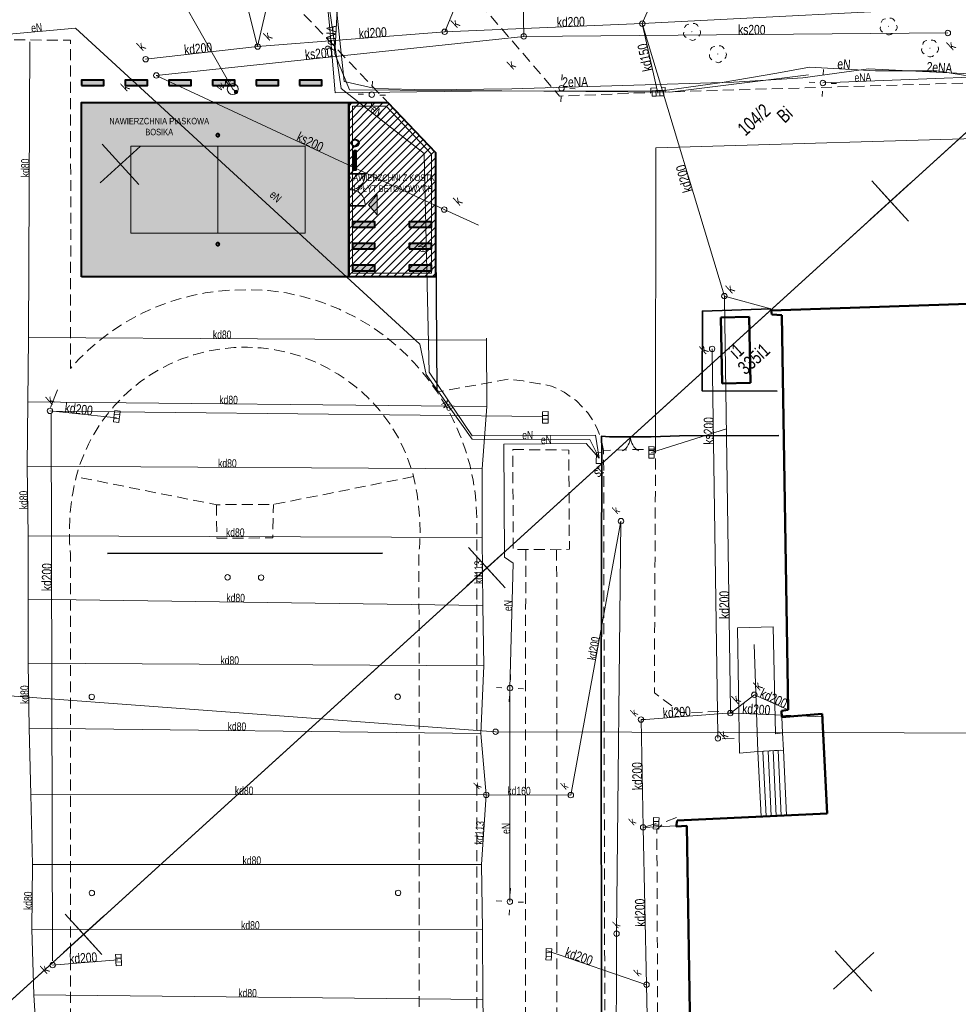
# Model space of a CAD drawing. Extents: x 6546616 to 6547358, y 5574659 to 5575298.
# Tile 6 of 12: x 6547036 to 6547122, y 5574972 to 5575063. Entities that reach past the tile are written whole.
import ezdxf
from ezdxf.enums import TextEntityAlignment as Align

# ---------------------------------------------------------------- set-up
doc = ezdxf.new("R2010")
doc.units = 0
doc.header["$MEASUREMENT"] = 0
doc.linetypes.add('219-500', pattern=[0])
doc.linetypes.add('mz1.0_0.5', pattern=[1.5, 1, -0.5])
doc.layers.get('0').update_dxf_attribs({"color": 2, "linetype": 'CONTINUOUS', "lineweight": 13})
for name, color, linetype, lineweight in [('202-Punkt graniczny stabilizowany trwale', 7, 'CONTINUOUS', 13), ('210-Oznaczenie użytku', 7, 'CONTINUOUS', 13), ('211-Nr działki', 7, 'CONTINUOUS', 13), ('219-Linia granicy', 7, 'CONTINUOUS', 13), ('312-Budynek (powierzchnia)', 7, 'CONTINUOUS', 13), ('312-Numer ewidencyjny budynku', 7, 'CONTINUOUS', 13), ('312-Numer ewidencyjny budynku-Atr124', 7, 'CONTINUOUS', 13), ('352-schody (powierzchnia)', 7, 'CONTINUOUS', 13), ('358-rampa (powierzchnia)', 7, 'CONTINUOUS', 13), ('506-Opis i rzędna włazu okrągłego-SK', 7, 'CONTINUOUS', 13), ('510-Podpora jednosłupowa symb.-SEPOW', 7, 'CONTINUOUS', 13), ('582-Atrybuty opisowe-SKPOD', 7, 'CONTINUOUS', 13), ('585-Atrybuty opisowe-SEPOD', 7, 'CONTINUOUS', 13), ('905-Brama w ogrodzeniu', 7, 'CONTINUOUS', 13), ('chodnik (powierzchnia)', 7, 'CONTINUOUS', 13), ('drzewo liściaste (punkt)', 7, 'CONTINUOUS', 13), ('hydrant (punkt)', 7, 'CONTINUOUS', 13), ('kratka ściekowa (punkt)', 7, 'CONTINUOUS', 13), ('krawężnik (linia)', 7, 'CONTINUOUS', 13), ('latarnia na słupie lub maszcie (punkt)', 7, 'CONTINUOUS', 13), ('ogrodzenie trwałe (linia)', 7, 'CONTINUOUS', 13), ('przewód elektroenergetyczny (linia)', 7, 'CONTINUOUS', 13), ('przewód elektroenergetyczny (linia)-Atr1', 7, 'CONTINUOUS', 13), ('przewód kanalizacyjny (linia)', 7, 'CONTINUOUS', 13), ('przewód kanalizacyjny (linia)-Atr1', 7, 'CONTINUOUS', 13), ('przewód wodociągowy (linia)', 7, 'CONTINUOUS', 13), ('szafa sterownicza - siec elektroenergetyczna (punkt)', 7, 'CONTINUOUS', 13), ('szafa sterownicza - siec elektroenergetyczna (punkt)-Atr17', 7, 'CONTINUOUS', 13), ('Wstawianie ramki sekcyjnej z opisem', 7, 'CONTINUOUS', 13), ('właz okrągły - siec kanalizacyjna (punkt)', 7, 'CONTINUOUS', 13), ('właz okrągły - siec kanalizacyjna (punkt)-Atr17', 7, 'CONTINUOUS', 13), ('zasuwa - siec wodociągowa (punkt)', 7, 'CONTINUOUS', 13), ('zasuwa - siec wodociągowa (punkt)-Atr17', 7, 'CONTINUOUS', 13)]:
    doc.layers.add(name, color=color, linetype=linetype, lineweight=lineweight)
doc.styles.add('ARIAL', font='ARIALUNI.TTF', dxfattribs={"width": 0.75})
doc.linetypes.add('902-500', pattern='A,3.75,0,[1,ksztalty.shx,S=0.5,R=0,X=0,Y=0],3.75', length=7.5)
doc.linetypes.add('FENCELINE2', pattern='A,0.25,-0.1,[132,ltypeshp.shx,S=0.1,R=0,X=-0.1,Y=0],-0.1,1', length=1.45)

# ---------------------------------------------------------------- blocks, each defined once
blk = doc.blocks.new('US22')
at = {"color": 0, "linetype": 'Continuous', "lineweight": 13}
blk.add_circle((0, 0), 0.25, dxfattribs=at)
blk = doc.blocks.new('US05')
at = {"color": 0, "linetype": 'Continuous', "lineweight": 13}
for p, q in [((-0.525, -0.25), (-0.525, 0.25)), ((-0.525, 0.25), (-0.175, 0.25)), ((-0.175, -0.25), (-0.175, 0.25)), ((-0.175, 0.25), (0.175, 0.25)), ((0.175, -0.25), (0.175, 0.25)), ((0.175, 0.25), (0.525, 0.25)), ((0.525, -0.25), (0.525, 0.25)), ((-0.525, -0.25), (-0.175, -0.25)), ((-0.175, -0.25), (0.175, -0.25)), ((0.175, -0.25), (0.525, -0.25))]:
    blk.add_line(p, q, dxfattribs=at)
blk = doc.blocks.new('510')
at = {"color": 0, "linetype": 'Continuous', "lineweight": 0}
blk.add_circle((0, 0), 0.25, dxfattribs=at)
blk = doc.blocks.new('SM011')
at = {"color": 0, "linetype": 'Continuous', "lineweight": 13}
for p, q in [((-0.53, 0.531), (-0.883, 0.884)), ((0.531, 0.531), (0.884, 0.884)), ((-0.53, -0.53), (-0.883, -0.883)), ((0.531, -0.53), (0.884, -0.883))]:
    blk.add_line(p, q, dxfattribs=at)
blk = doc.blocks.new('US02')
at = {"color": 0, "linetype": 'Continuous', "lineweight": 13}
for p, q in [((0, 1), (-0.353, 0.647)), ((0, 0.5), (0, 1)), ((0, 1), (0.354, 0.647))]:
    blk.add_line(p, q, dxfattribs=at)
blk.add_circle((0, 0), 0.5, dxfattribs=at)
blk = doc.blocks.new('US25')
at = {"linetype": 'Continuous', "lineweight": 0}
h = blk.add_hatch(color=0, dxfattribs=at)
edge = h.paths.add_edge_path()
edge.add_arc((0, 0), 0.2, 0, 360)
blk = doc.blocks.new('US19')
at = {"color": 0, "linetype": 'Continuous', "lineweight": 13}
for p, q in [((-0.5, -0.25), (-0.5, 0.25)), ((-0.5, 0.25), (0.5, 0.25)), ((0.5, -0.25), (0.5, 0.25)), ((-0.5, -0.25), (0.5, -0.25))]:
    blk.add_line(p, q, dxfattribs=at)
blk = doc.blocks.new('905')
at = {"color": 0, "linetype": 'Continuous', "lineweight": 0}
for centre, start, end in [((-1.5, 0), 0, 60), ((1.5, 0), 120, 180)]:
    blk.add_arc(centre, 1.5, start, end, dxfattribs=at)
blk = doc.blocks.new('OP021')
at = {"linetype": 'Continuous', "lineweight": 13}
h = blk.add_hatch(color=0, dxfattribs=at)
edge = h.paths.add_edge_path()
edge.add_arc((0, 0), 0.05, 0, 360)
at = {"color": 0, "linetype": 'Continuous', "lineweight": 13}
for centre, start, end in [((-0.38, 0.124), 121.308, 202.548), ((0, 0.4), 49.272, 130.728), ((0.38, 0.124), 337.452, 58.692), ((-0.235, -0.324), 193.221, 274.871), ((0.235, -0.324), 265.129, 346.779)]:
    blk.add_arc(centre, 0.4, start, end, dxfattribs=at)
blk = doc.blocks.new('202')
at = {"color": 0, "linetype": 'Continuous', "lineweight": 0}
blk.add_circle((0, 0), 0.25, dxfattribs=at)
blk = doc.blocks.new('RAMKA500KP')
at = {"color": 0}
for p, q in [((197.5, 250), (202.5, 250)), ((200, 247.5), (200, 250)), ((247.5, 250), (252.5, 250)), ((250, 247.5), (250, 250)), ((297.5, 250), (302.5, 250)), ((300, 247.5), (300, 250)), ((250, 197.5), (250, 202.5)), ((247.5, 200), (252.5, 200)), ((250, 47.5), (250, 52.5)), ((247.5, 50), (252.5, 50)), ((200, 0), (200, 2.5)), ((250, 0), (250, 2.5)), ((300, 0), (300, 2.5)), ((197.5, 0), (202.5, 0)), ((247.5, 0), (252.5, 0)), ((297.5, 0), (302.5, 0))]:
    blk.add_line(p, q, dxfattribs=at)
at = {"color": 0, "flags": 128}
blk.add_lwpolyline([(0, 0), (400, 0), (400, 250), (0, 250)], close=True, dxfattribs=at)

msp = doc.modelspace()

# ---------------------------------------------------------------- hatches: boundary and pattern name
at = {"linetype": 'Continuous', "lineweight": 40, "ltscale": 0.01}
h = msp.add_hatch(color=7, dxfattribs=at)
h.dxf.hatch_style = 1
h.paths.add_polyline_path([(6547043.783, 5575056.999), (6547041.733, 5575056.999), (6547041.733, 5575056.499), (6547043.783, 5575056.499)])
h = msp.add_hatch(color=7, dxfattribs=at)
h.dxf.hatch_style = 1
h.paths.add_polyline_path([(6547047.783, 5575056.999), (6547045.733, 5575056.999), (6547045.733, 5575056.499), (6547047.783, 5575056.499)])
h = msp.add_hatch(color=7, dxfattribs=at)
h.dxf.hatch_style = 1
h.paths.add_polyline_path([(6547051.783, 5575056.999), (6547049.733, 5575056.999), (6547049.733, 5575056.499), (6547051.783, 5575056.499)])
h = msp.add_hatch(color=7, dxfattribs=at)
h.dxf.hatch_style = 1
h.paths.add_polyline_path([(6547055.783, 5575056.999), (6547053.733, 5575056.999), (6547053.733, 5575056.499), (6547055.783, 5575056.499)])
h = msp.add_hatch(color=7, dxfattribs=at)
h.dxf.hatch_style = 1
h.paths.add_polyline_path([(6547059.783, 5575056.999), (6547057.733, 5575056.999), (6547057.733, 5575056.499), (6547059.783, 5575056.499)])
h = msp.add_hatch(color=7, dxfattribs=at)
h.dxf.hatch_style = 1
h.paths.add_polyline_path([(6547063.783, 5575056.999), (6547061.733, 5575056.999), (6547061.733, 5575056.499), (6547063.783, 5575056.499)])
at = {"linetype": 'Continuous'}
h = msp.add_hatch(dxfattribs=at)
h.set_pattern_fill('AR-CONC', scale=0.1)
h.set_pattern_definition([(50, (-1205.7255, 0), (0.7172601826, -0.062752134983), [0.075, -0.825]), (355, (-1205.7255, 0), (-0.13875133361, 0.7521921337), [0.06, -0.66]), (100.45144446, (-1205.66575, -0.0052), (0.578508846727, 0.68943999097), [0.063740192, -0.701142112]), (46.1842, (-1205.7255, 0.2), (1.06724133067, -0.16551928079), [0.1125, -1.2375]), (96.63563549, (-1205.6366, 0.1862), (0.93466194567, 0.97411860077), [0.095610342, -1.05171376]), (351.18416399, (-1205.7255, 0.2), (0.93466194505, 0.97411860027), [0.09, -0.990000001]), (21, (-1205.6255, 0.15), (0.59690705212, -0.402618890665), [0.075, -0.825]), (326, (-1205.6255, 0.15), (0.24331533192, 0.72515004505), [0.06, -0.66]), (71.45144474, (-1205.5758, 0.11645), (0.84022237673, 0.322531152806), [0.06374019, -0.701142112]), (37.5, (-1205.72552, 0), (0.012159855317, 0.332893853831), [0, -0.652, 0, -0.67, 0, -0.6625]), (7.5, (-1205.7255, 0), (0.263069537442, 0.394411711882), [0, -0.382, 0, -0.637, 0, -0.2525]), (327.5, (-1205.94852, 0), (0.533822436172, -0.022554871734), [0, -0.25, 0, -0.78, 0, -1.035]), (317.5, (-1206.0485, 0), (0.583186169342, 0.100104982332), [0, -0.325, 0, -0.518, 0, -0.735])])
h.paths.add_polyline_path([(6547041.733, 5575038.94), (6547041.733, 5575054.94), (6547066.233, 5575054.94), (6547066.233, 5575038.94)])
at = {"linetype": 'Continuous', "ltscale": 0.01}
h = msp.add_hatch(dxfattribs=at)
h.set_pattern_fill('ANSI31', scale=4)
h.set_pattern_definition([(45, (0, 0), (-0.353553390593, 0.353553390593), [])])
h.paths.add_polyline_path([(6547066.233, 5575054.94), (6547069.824, 5575054.94), (6547074.192, 5575050.347), (6547074.192, 5575038.94), (6547066.233, 5575038.94)])
at = {"linetype": 'Continuous'}
h = msp.add_hatch(color=7, dxfattribs=at)
h.dxf.hatch_style = 1
h.paths.add_polyline_path([(6547068.843, 5575046.509), (6547068.843, 5575044.62), (6547068.05, 5575045.564)])
at = {"linetype": 'Continuous', "lineweight": 40, "ltscale": 0.01}
h = msp.add_hatch(color=7, dxfattribs=at)
h.dxf.hatch_style = 1
h.paths.add_polyline_path([(6547068.633, 5575043.505), (6547068.633, 5575044.005), (6547066.583, 5575044.005), (6547066.583, 5575043.505)])
h = msp.add_hatch(color=7, dxfattribs=at)
h.dxf.hatch_style = 1
h.paths.add_polyline_path([(6547073.842, 5575043.505), (6547073.842, 5575044.005), (6547071.792, 5575044.005), (6547071.792, 5575043.505)])
h = msp.add_hatch(color=7, dxfattribs=at)
h.dxf.hatch_style = 1
h.paths.add_polyline_path([(6547068.633, 5575041.505), (6547068.633, 5575042.005), (6547066.583, 5575042.005), (6547066.583, 5575041.505)])
h = msp.add_hatch(color=7, dxfattribs=at)
h.dxf.hatch_style = 1
h.paths.add_polyline_path([(6547073.842, 5575041.505), (6547073.842, 5575042.005), (6547071.792, 5575042.005), (6547071.792, 5575041.505)])
h = msp.add_hatch(color=7, dxfattribs=at)
h.dxf.hatch_style = 1
h.paths.add_polyline_path([(6547068.633, 5575039.505), (6547068.633, 5575040.005), (6547066.583, 5575040.005), (6547066.583, 5575039.505)])
h = msp.add_hatch(color=7, dxfattribs=at)
h.dxf.hatch_style = 1
h.paths.add_polyline_path([(6547073.842, 5575039.505), (6547073.842, 5575040.005), (6547071.792, 5575040.005), (6547071.792, 5575039.505)])

# ---------------------------------------------------------------- linework, layer by layer
at = {"color": 7, "linetype": 'Continuous', "lineweight": 40, "ltscale": 0.01}
for points in [[(6547041.733, 5575056.499), (6547043.783, 5575056.499), (6547043.783, 5575056.999), (6547041.733, 5575056.999), (6547041.733, 5575056.499)], [(6547045.733, 5575056.499), (6547047.783, 5575056.499), (6547047.783, 5575056.999), (6547045.733, 5575056.999), (6547045.733, 5575056.499)], [(6547049.733, 5575056.499), (6547051.783, 5575056.499), (6547051.783, 5575056.999), (6547049.733, 5575056.999), (6547049.733, 5575056.499)], [(6547053.733, 5575056.499), (6547055.783, 5575056.499), (6547055.783, 5575056.999), (6547053.733, 5575056.999), (6547053.733, 5575056.499)], [(6547057.733, 5575056.499), (6547059.783, 5575056.499), (6547059.783, 5575056.999), (6547057.733, 5575056.999), (6547057.733, 5575056.499)], [(6547061.733, 5575056.499), (6547063.783, 5575056.499), (6547063.783, 5575056.999), (6547061.733, 5575056.999), (6547061.733, 5575056.499)], [(6547066.233, 5575054.94), (6547069.824, 5575054.94), (6547074.192, 5575050.347), (6547074.192, 5575038.94), (6547066.233, 5575038.94), (6547066.233, 5575054.94)], [(6547066.583, 5575043.505), (6547068.633, 5575043.505), (6547068.633, 5575044.005), (6547066.583, 5575044.005), (6547066.583, 5575043.505)], [(6547071.792, 5575043.505), (6547073.842, 5575043.505), (6547073.842, 5575044.005), (6547071.792, 5575044.005), (6547071.792, 5575043.505)], [(6547066.583, 5575041.505), (6547068.633, 5575041.505), (6547068.633, 5575042.005), (6547066.583, 5575042.005), (6547066.583, 5575041.505)], [(6547071.792, 5575041.505), (6547073.842, 5575041.505), (6547073.842, 5575042.005), (6547071.792, 5575042.005), (6547071.792, 5575041.505)], [(6547066.583, 5575039.505), (6547068.633, 5575039.505), (6547068.633, 5575040.005), (6547066.583, 5575040.005), (6547066.583, 5575039.505)], [(6547071.792, 5575039.505), (6547073.842, 5575039.505), (6547073.842, 5575040.005), (6547071.792, 5575040.005), (6547071.792, 5575039.505)]]:
    msp.add_lwpolyline(points, dxfattribs=at)
at = {"color": 7, "linetype": 'FENCELINE2', "lineweight": 40}
msp.add_lwpolyline([(6547041.733, 5575038.94), (6547041.733, 5575054.94), (6547066.233, 5575054.94), (6547066.233, 5575038.94), (6547041.733, 5575038.94)], dxfattribs=at)
at = {"color": 7, "linetype": 'Continuous', "ltscale": 0.01}
msp.add_lwpolyline([(6547066.583, 5575054.59), (6547069.674, 5575054.59), (6547073.842, 5575050.207), (6547073.842, 5575039.29), (6547066.583, 5575039.29)], close=True, dxfattribs=at)
at = {"color": 7, "linetype": 'Continuous', "flags": 128}
msp.add_lwpolyline([(6547094.386, 5575023.148), (6547094.396, 5575050.792), (6547127.884, 5575051.756), (6547132.412, 5575051.859), (6547137.41, 5575052.01), (6547137.561, 5575046.566), (6547137.641, 5575043.652), (6547138.125, 5575027.092), (6547137.752, 5575026.537), (6547127.756, 5575026.101)], dxfattribs=at)
at = {"color": 7, "linetype": 'Continuous', "lineweight": 13}
msp.add_lwpolyline([(6547046.233, 5575042.94), (6547046.233, 5575050.94), (6547062.233, 5575050.94), (6547062.233, 5575042.94)], close=True, dxfattribs=at)
at = {"color": 7, "linetype": 'Continuous'}
for points in [[(6547046.233, 5575050.94), (6547046.233, 5575042.94), (6547054.233, 5575042.94), (6547054.233, 5575050.94), (6547046.233, 5575050.94)], [(6547054.233, 5575050.94), (6547054.233, 5575042.94), (6547062.233, 5575042.94), (6547062.233, 5575050.94), (6547054.233, 5575050.94)], [(6547066.233, 5575048.44), (6547067.733, 5575048.44), (6547067.733, 5575048.38), (6547066.233, 5575048.38), (6547066.233, 5575048.44)], [(6547068.843, 5575046.509), (6547068.843, 5575044.62), (6547068.05, 5575045.564), (6547068.843, 5575046.509)], [(6547066.233, 5575045.44), (6547067.733, 5575045.44), (6547067.733, 5575045.5), (6547066.233, 5575045.5), (6547066.233, 5575045.44)]]:
    msp.add_lwpolyline(points, dxfattribs=at)
at = {"color": 7, "linetype": 'Continuous', "lineweight": 40}
msp.add_lwpolyline([(6547066.733, 5575050.54), (6547066.891, 5575050.54), (6547066.891, 5575048.742), (6547066.733, 5575048.742)], close=True, dxfattribs=at)
at = {"color": 7, "linetype": 'Continuous'}
for points in [[(6547066.233, 5575048.44), (6547066.233, 5575046.94, 0.47064), (6547067.733, 5575048.41, -0.821965)], [(6547066.233, 5575045.44), (6547066.233, 5575046.94, -0.47064), (6547067.733, 5575045.47, 0.821965)]]:
    msp.add_lwpolyline(points, format="xyb", dxfattribs=at)
at = {"color": 7, "linetype": 'Continuous', "lineweight": 40}
for centre, radius in [((6547054.233, 5575051.94), 0.145), ((6547066.832, 5575051.222), 0.327), ((6547054.233, 5575041.94), 0.145)]:
    msp.add_circle(centre, radius, dxfattribs=at)
at = {"layer": '219-Linia granicy', "color": 7, "linetype": '219-500', "lineweight": 18, "flags": 128}
for points in [[(6547005.395, 5575002.696), (6547079.705, 5574997.21)], [(6547079.705, 5574997.21), (6547129.712, 5574997.068)]]:
    msp.add_lwpolyline(points, dxfattribs=at)
at = {"layer": '312-Budynek (powierzchnia)', "color": 7, "linetype": 'Continuous', "lineweight": 50, "flags": 128}
for points in [[(6547105.003, 5575035.865), (6547125.799, 5575036.565)], [(6547100.378, 5575035.215), (6547102.971, 5575035.276)], [(6547100.499, 5575029.15), (6547100.378, 5575035.215)], [(6547102.971, 5575035.276), (6547103.093, 5575029.21)], [(6547105.055, 5575035.481), (6547105.003, 5575035.865)], [(6547105.966, 5575035.43), (6547105.055, 5575035.481)], [(6547106.538, 5574999.207), (6547105.966, 5575035.43)], [(6547103.093, 5575029.21), (6547100.499, 5575029.15)], [(6547105.939, 5574999.123), (6547106.538, 5574999.207)], [(6547105.955, 5574998.556), (6547105.939, 5574999.123)], [(6547109.665, 5574998.86), (6547105.955, 5574998.556)], [(6547110.12, 5574989.72), (6547109.665, 5574998.86)], [(6547096.287, 5574988.526), (6547096.37, 5574989.06)], [(6547096.37, 5574989.06), (6547110.12, 5574989.72)], [(6547097.266, 5574988.564), (6547096.287, 5574988.526)], [(6547097.848, 5574952.553), (6547097.266, 5574988.564)]]:
    msp.add_lwpolyline(points, dxfattribs=at)
at = {"layer": '352-schody (powierzchnia)', "color": 7, "linetype": 'Continuous', "lineweight": 18}
for p, q in [((6547109.665, 5574998.86), (6547105.955, 5574998.556)), ((6547105.955, 5574998.556), (6547106.027, 5574997.108)), ((6547110.12, 5574989.72), (6547109.665, 5574998.86)), ((6547106.027, 5574997.108), (6547106.115, 5574995.525)), ((6547103.765, 5574995.39), (6547106.115, 5574995.525)), ((6547104.068, 5574989.436), (6547103.765, 5574995.39)), ((6547104.522, 5574989.456), (6547104.233, 5574995.41)), ((6547104.998, 5574989.483), (6547104.709, 5574995.436)), ((6547105.452, 5574989.504), (6547105.17, 5574995.464)), ((6547105.92, 5574989.524), (6547105.632, 5574995.492)), ((6547106.115, 5574995.525), (6547106.388, 5574989.544)), ((6547106.115, 5574995.525), (6547106.388, 5574989.544)), ((6547106.388, 5574989.544), (6547104.068, 5574989.436)), ((6547106.388, 5574989.544), (6547110.12, 5574989.72))]:
    msp.add_line(p, q, dxfattribs=at)
at = {"layer": '358-rampa (powierzchnia)', "color": 7, "linetype": 'Continuous', "lineweight": 18, "flags": 128}
for points in [[(6547105.809, 5574995.504), (6547103.765, 5574995.39), (6547102.094, 5574995.236), (6547101.914, 5575006.748), (6547105.161, 5575006.848), (6547105.386, 5574997.025), (6547106.027, 5574997.108)], [(6547103.427, 5575005.217), (6547103.765, 5574995.39)]]:
    msp.add_lwpolyline(points, dxfattribs=at)
at = {"layer": 'chodnik (powierzchnia)', "color": 7, "linetype": 'mz1.0_0.5', "lineweight": 18, "flags": 128}
for points in [[(6547074.192, 5575050.347), (6547056.234, 5575069.228), (6547055.341, 5575079.74), (6547059.54, 5575080.057)], [(6547134.057, 5575063.34), (6547134.275, 5575057.065), (6547095.263, 5575055.904), (6547095.254, 5575056.315), (6547093.941, 5575056.243), (6547093.957, 5575055.839), (6547085.568, 5575055.538), (6547072.578, 5575070.664)], [(6547077.974, 5575016.853), (6547077.863, 5575018.833), (6547077.77, 5575019.559), (6547077.649, 5575020.287), (6547077.499, 5575021.002), (6547077.335, 5575021.718), (6547077.135, 5575022.428), (6547076.921, 5575023.125), (6547076.678, 5575023.824), (6547076.413, 5575024.502), (6547076.127, 5575025.174), (6547075.819, 5575025.84), (6547075.482, 5575026.493), (6547075.123, 5575027.14), (6547074.743, 5575027.767), (6547074.347, 5575028.381), (6547073.351, 5575029.759), (6547072.252, 5575031.057), (6547071.056, 5575032.254), (6547069.757, 5575033.357), (6547068.374, 5575034.343), (6547066.922, 5575035.212), (6547065.4, 5575035.965), (6547063.823, 5575036.599), (6547062.198, 5575037.094), (6547060.537, 5575037.464), (6547058.849, 5575037.686), (6547057.161, 5575037.774), (6547055.46, 5575037.727), (6547054.259, 5575037.636), (6547053.062, 5575037.467), (6547051.883, 5575037.233), (6547050.722, 5575036.934), (6547049.571, 5575036.564), (6547048.447, 5575036.137), (6547047.347, 5575035.637), (6547046.279, 5575035.072), (6547045.245, 5575034.456), (6547044.25, 5575033.781), (6547043.294, 5575033.048), (6547042.379, 5575032.257), (6547041.518, 5575031.42), (6547040.704, 5575030.531), (6547040.734, 5575043.032), (6547040.718, 5575060.652), (6547035.425, 5575060.692), (6547034.829, 5575060.664)], [(6547089.623, 5575023.022), (6547089.419, 5575023.945), (6547089.071, 5575024.952), (6547088.551, 5575025.926), (6547088.166, 5575026.468), (6547087.108, 5575027.587), (6547085.992, 5575028.37), (6547084.843, 5575028.92), (6547083.742, 5575029.136), (6547082.239, 5575029.391), (6547080.88, 5575029.548), (6547074.347, 5575028.381)], [(6547088.455, 5574951.975), (6547089.779, 5574951.989), (6547089.686, 5574989.188), (6547089.623, 5575023.022), (6547094.386, 5575023.148), (6547094.274, 5575000.777), (6547096.722, 5574998.961), (6547100.684, 5574999.076)], [(6547072.186, 5575020.619), (6547064.588, 5575019.105), (6547059.321, 5575018.061), (6547054.096, 5575018.042), (6547048.864, 5575019.07), (6547041.235, 5575020.609)], [(6547054.096, 5575018.042), (6547054.141, 5575014.974), (6547059.274, 5575014.991), (6547059.321, 5575018.061)], [(6547077.983, 5574968.849), (6547077.99, 5574991.381), (6547077.974, 5575016.853)], [(6547082.471, 5575013.927), (6547082.464, 5574996.42), (6547082.466, 5574968.882)], [(6547085.309, 5575013.912), (6547085.343, 5574996.226), (6547085.336, 5574968.951)], [(6547096.291, 5574989.34), (6547095.273, 5574988.928), (6547094.504, 5574988.243), (6547094.655, 5574952.245), (6547097.216, 5574952.208)]]:
    msp.add_lwpolyline(points, dxfattribs=at)
for points in [[(6547040.721, 5574969.332), (6547040.698, 5574989.919), (6547040.705, 5575013.506), (6547040.659, 5575014.018), (6547040.633, 5575014.522), (6547040.615, 5575015.032), (6547040.604, 5575015.55), (6547040.615, 5575016.059), (6547040.639, 5575016.567), (6547040.671, 5575017.083), (6547040.709, 5575017.59), (6547040.769, 5575018.104), (6547040.842, 5575018.603), (6547040.923, 5575019.109), (6547041.011, 5575019.608), (6547041.12, 5575020.112), (6547041.235, 5575020.609), (6547041.546, 5575021.635), (6547041.926, 5575022.629), (6547042.362, 5575023.607), (6547042.874, 5575024.545), (6547043.441, 5575025.452), (6547044.063, 5575026.315), (6547044.753, 5575027.131), (6547045.491, 5575027.91), (6547046.269, 5575028.63), (6547047.108, 5575029.298), (6547047.98, 5575029.915), (6547048.898, 5575030.466), (6547049.849, 5575030.951), (6547050.825, 5575031.379), (6547052.013, 5575031.797), (6547053.224, 5575032.114), (6547054.459, 5575032.331), (6547055.704, 5575032.463), (6547056.959, 5575032.495), (6547058.215, 5575032.421), (6547059.461, 5575032.255), (6547060.687, 5575031.992), (6547061.894, 5575031.63), (6547063.062, 5575031.177), (6547064.19, 5575030.635), (6547065.278, 5575030.003), (6547066.313, 5575029.295), (6547066.914, 5575028.827), (6547067.499, 5575028.332), (6547068.055, 5575027.81), (6547068.581, 5575027.261), (6547069.077, 5575026.685), (6547069.558, 5575026.082), (6547069.996, 5575025.466), (6547070.411, 5575024.816), (6547070.79, 5575024.161), (6547071.14, 5575023.479), (6547071.454, 5575022.792), (6547071.731, 5575022.07), (6547071.98, 5575021.351), (6547072.186, 5575020.619), (6547072.309, 5575020.082), (6547072.418, 5575019.546), (6547072.512, 5575018.996), (6547072.585, 5575018.455), (6547072.651, 5575017.907), (6547072.703, 5575017.359), (6547072.74, 5575016.812), (6547072.77, 5575016.258), (6547072.78, 5575015.713), (6547072.774, 5575015.154), (6547072.755, 5575014.61), (6547072.722, 5575014.052), (6547072.675, 5575013.509), (6547072.709, 5574992.865), (6547072.71, 5574969.313), (6547072.726, 5574968.448), (6547072.699, 5574967.586), (6547072.657, 5574966.724), (6547072.574, 5574965.865), (6547072.462, 5574965.006), (6547072.323, 5574964.163), (6547072.148, 5574963.315), (6547071.952, 5574962.475), (6547071.721, 5574961.644), (6547071.455, 5574960.821), (6547071.169, 5574960.006), (6547070.855, 5574959.207), (6547070.512, 5574958.41), (6547070.135, 5574957.635), (6547069.376, 5574956.567), (6547068.536, 5574955.559), (6547067.613, 5574954.626), (6547066.616, 5574953.76), (6547065.553, 5574952.997), (6547064.431, 5574952.314), (6547063.256, 5574951.733), (6547062.043, 5574951.239), (6547060.786, 5574950.853), (6547059.498, 5574950.575), (6547058.201, 5574950.396), (6547056.882, 5574950.331), (6547055.574, 5574950.373), (6547054.25, 5574950.521), (6547052.946, 5574950.781), (6547051.66, 5574951.14), (6547050.423, 5574951.61), (6547049.218, 5574952.177), (6547048.068, 5574952.848), (6547046.971, 5574953.608), (6547045.957, 5574954.456), (6547045.003, 5574955.387), (6547044.138, 5574956.398), (6547043.354, 5574957.469), (6547042.666, 5574958.613), (6547042.071, 5574959.802), (6547041.833, 5574960.451), (6547041.61, 5574961.113), (6547041.408, 5574961.781), (6547041.234, 5574962.447), (6547041.076, 5574963.127), (6547040.945, 5574963.806), (6547040.836, 5574964.491), (6547040.749, 5574965.182), (6547040.683, 5574965.865), (6547040.645, 5574966.56), (6547040.636, 5574967.254), (6547040.64, 5574967.948), (6547040.673, 5574968.64)], [(6547081.295, 5575023.101), (6547086.432, 5575023.054), (6547086.479, 5575013.948), (6547085.309, 5575013.912), (6547082.471, 5575013.927), (6547081.323, 5575013.911)]]:
    msp.add_lwpolyline(points, close=True, dxfattribs=at)
at = {"layer": 'krawężnik (linia)', "color": 7, "linetype": 'Continuous', "lineweight": 25, "flags": 128}
msp.add_lwpolyline([(6547074.347, 5575028.381), (6547074.192, 5575050.347)], dxfattribs=at)
at = {"layer": 'ogrodzenie trwałe (linia)', "color": 7, "linetype": '902-500', "lineweight": 35, "flags": 128}
for points in [[(6547104.946, 5575036.017), (6547098.678, 5575035.806), (6547098.668, 5575028.473), (6547105.548, 5575028.442)], [(6547089.527, 5574939.422), (6547089.511, 5574947.408), (6547089.514, 5574949.68), (6547089.444, 5574967.509), (6547089.413, 5574969.818), (6547089.403, 5575000.16), (6547089.462, 5575023.065), (6547089.438, 5575024.34), (6547090.171, 5575024.263)], [(6547090.171, 5575024.263), (6547092.082, 5575024.271), (6547093.994, 5575024.278)], [(6547093.994, 5575024.278), (6547096.589, 5575024.353), (6547105.701, 5575024.392)], [(6547044.106, 5575013.556), (6547069.337, 5575013.584)]]:
    msp.add_lwpolyline(points, dxfattribs=at)
at = {"layer": 'przewód elektroenergetyczny (linia)', "color": 1, "linetype": 'Continuous', "lineweight": 18, "flags": 128}
for points in [[(6547063.505, 5575069.985), (6547064.285, 5575067.937), (6547065.171, 5575063.35), (6547064.961, 5575059.403)], [(6547089.2, 5575022.313), (6547088.869, 5575024.431), (6547077.56, 5575024.355), (6547073.613, 5575030.214), (6547073.147, 5575050.263), (6547065.539, 5575056.225), (6547063.555, 5575069.841)], [(6547139.242, 5574993.987), (6547139.563, 5574994.63), (6547139.337, 5574999.978), (6547138.355, 5575021.829), (6547137.378, 5575035.764), (6547137.346, 5575036.884), (6547136.679, 5575045.142), (6547136.206, 5575047.402), (6547134.965, 5575049.585), (6547132.753, 5575051.885), (6547129.775, 5575054.894), (6547127.032, 5575056.752), (6547120.167, 5575057.837), (6547114.561, 5575057.85), (6547108.504, 5575058.196), (6547105.525, 5575057.623), (6547100.508, 5575056.779), (6547094.985, 5575056.016), (6547077.498, 5575055.987), (6547064.996, 5575055.841), (6547064.47, 5575062.025), (6547063.686, 5575069.92)], [(6547064.43, 5575069.92), (6547065.825, 5575056.877), (6547068.675, 5575056.224), (6547073.511, 5575056.093), (6547081.204, 5575056.207), (6547101.564, 5575056.807), (6547107.904, 5575057.205), (6547113.926, 5575058.029), (6547122.612, 5575057.6), (6547130.473, 5575057.069), (6547132.638, 5575054.821), (6547135.88, 5575049.173), (6547136.589, 5575046.237), (6547137.804, 5575031.044), (6547138.671, 5575019.831)], [(6547089.2, 5575022.313), (6547088.354, 5575024.031), (6547077.574, 5575024.057), (6547073.333, 5575029.972), (6547072.758, 5575032.76), (6547041.174, 5575061.756), (6547034.421, 5575061.158), (6547034.281, 5575001.127), (6547034.377, 5574981.322)], [(6547064.961, 5575059.403), (6547066.312, 5575056.118), (6547080.289, 5575056.024), (6547095.687, 5575055.884), (6547108.414, 5575057.492)], [(6547109.737, 5575056.735), (6547133.609, 5575057.649)], [(6547089.2, 5575022.313), (6547088.031, 5575023.643), (6547080.461, 5575023.586), (6547080.533, 5575013.233), (6547081.314, 5575012.686), (6547081.029, 5575001.211), (6547081.021, 5574981.623)]]:
    msp.add_lwpolyline(points, dxfattribs=at)
at = {"layer": 'przewód kanalizacyjny (linia)', "color": 34, "linetype": 'Continuous', "lineweight": 18, "flags": 128}
for points in [[(6547075.039, 5575061.428), (6547078.838, 5575070.705)], [(6547082.297, 5575061.011), (6547082.128, 5575070.817)], [(6547060.067, 5575069.576), (6547057.879, 5575060.074)], [(6547096.295, 5575069.383), (6547093.169, 5575062.177), (6547094.599, 5575055.787)], [(6547057.879, 5575060.074), (6547056.094, 5575067.167)], [(6547057.879, 5575060.074), (6547075.039, 5575061.428), (6547093.169, 5575062.177), (6547124.302, 5575063.785), (6547133.638, 5575062.122)], [(6547121.204, 5575061.32), (6547082.297, 5575061.011)], [(6547093.169, 5575062.177), (6547100.698, 5575037.182)], [(6547036.988, 5575060.505), (6547036.854, 5575033.37), (6547036.813, 5575027.468), (6547036.729, 5575021.568), (6547036.843, 5575015.198), (6547036.833, 5575009.365), (6547036.837, 5575003.504), (6547036.914, 5574997.546), (6547037.082, 5574991.443), (6547037.215, 5574985.023), (6547037.173, 5574979.093), (6547037.359, 5574973.06), (6547037.708, 5574967.175), (6547037.825, 5574961.307)], [(6547082.297, 5575061.011), (6547048.585, 5575057.424)], [(6547057.879, 5575060.074), (6547047.608, 5575058.915)], [(6547048.585, 5575057.424), (6547074.997, 5575045.12), (6547078.128, 5575043.682)], [(6547100.698, 5575037.182), (6547104.946, 5575036.017)], [(6547106.538, 5574999.207), (6547103.724, 5575000.474), (6547103.447, 5575000.601), (6547103.205, 5575000.421), (6547101.507, 5574999.108), (6547101.265, 5574998.928), (6547101.265, 5574999.225), (6547100.711, 5575036.856), (6547100.711, 5575037.153)], [(6547099.575, 5575032.337), (6547099.575, 5575032.04), (6547100.099, 5574996.895), (6547100.106, 5574996.605)], [(6547038.883, 5575026.944), (6547039.528, 5575028.584)], [(6547036.813, 5575027.468), (6547078.892, 5575027.052)], [(6547038.826, 5575026.649), (6547039.129, 5575026.614), (6547044.94, 5575026.004)], [(6547039.065, 5574976.178), (6547038.927, 5575026.376)], [(6547039.116, 5575026.629), (6547084.008, 5575026.121)], [(6547094.017, 5575022.84), (6547100.882, 5575025.012)], [(6547036.729, 5575021.568), (6547078.47, 5575021.331)], [(6547086.613, 5574991.394), (6547091.21, 5575016.532)], [(6547091.21, 5575016.532), (6547090.805, 5574978.678)], [(6547036.843, 5575015.198), (6547078.488, 5575015.023)], [(6547036.833, 5575009.365), (6547078.545, 5575008.805)], [(6547036.837, 5575003.504), (6547078.641, 5575003.243)], [(6547093.053, 5574998.329), (6547093.45, 5574998.338), (6547100.952, 5574998.9), (6547101.265, 5574998.928), (6547101.548, 5574998.915), (6547109.785, 5574998.564)], [(6547093.9, 5574953.938), (6547093.979, 5574954.238), (6547093.556, 5574974.002), (6547093.246, 5574988.437), (6547093.053, 5574998.329)], [(6547036.914, 5574997.546), (6547078.366, 5574997.048)], [(6547100.486, 5574996.544), (6547101.592, 5574996.59)], [(6547037.082, 5574991.443), (6547078.848, 5574991.418)], [(6547078.848, 5574991.418), (6547086.613, 5574991.394)], [(6547094.439, 5574988.805), (6547093.246, 5574988.437)], [(6547096.908, 5574988.616), (6547093.246, 5574988.437)], [(6547037.215, 5574985.023), (6547078.416, 5574985.025)], [(6547037.173, 5574979.093), (6547078.499, 5574979.06)], [(6547090.805, 5574978.678), (6547090.736, 5574952.602)], [(6547093.556, 5574974.002), (6547084.473, 5574977.112)], [(6547039.075, 5574975.795), (6547039.388, 5574975.823), (6547045.059, 5574976.274)], [(6547037.359, 5574973.06), (6547078.546, 5574972.63)]]:
    msp.add_lwpolyline(points, dxfattribs=at)
at = {"layer": 'przewód kanalizacyjny (linia)', "color": 34, "linetype": 'Continuous', "lineweight": 18}
for points in [[(6547036.854, 5575033.37), (6547078.879, 5575033.148)], [(6547078.483, 5574961.965), (6547078.66, 5574966.424), (6547078.546, 5574972.63), (6547078.499, 5574979.06), (6547078.416, 5574985.025), (6547078.848, 5574991.418), (6547078.366, 5574997.048), (6547078.641, 5575003.243), (6547078.545, 5575008.805), (6547078.488, 5575015.023), (6547078.47, 5575021.331), (6547078.892, 5575027.052), (6547078.879, 5575033.329)]]:
    msp.add_lwpolyline(points, dxfattribs=at)
at = {"layer": 'przewód wodociągowy (linia)', "color": 5, "linetype": 'Continuous', "lineweight": 18, "flags": 128}
msp.add_lwpolyline([(6547049.342, 5575085.155), (6547050.06, 5575080.332), (6547050.303, 5575075.918), (6547050.516, 5575065.112), (6547055.597, 5575056.176), (6547055.896, 5575055.907)], dxfattribs=at)
at = {"layer": 'Wstawianie ramki sekcyjnej z opisem', "color": 7, "linetype": 'Continuous', "lineweight": 13, "flags": 128}
for points in [[(6547160.454, 5575086.373), (6546996.172, 5574937.057)], [(6546996.172, 5574937.057), (6547160.454, 5575086.373)], [(6547043.436, 5575047.582), (6547047.136, 5575050.945)], [(6547043.436, 5575047.582), (6547047.136, 5575050.945)], [(6547046.967, 5575047.413), (6547043.604, 5575051.113)], [(6547046.967, 5575047.413), (6547043.604, 5575051.113)], [(6547114.066, 5575044.211), (6547117.766, 5575047.574)], [(6547114.066, 5575044.211), (6547117.766, 5575047.574)], [(6547114.066, 5575044.211), (6547117.766, 5575047.574)], [(6547115.916, 5575045.892), (6547114.235, 5575047.743)], [(6547117.598, 5575044.042), (6547114.235, 5575047.743)], [(6547117.598, 5575044.042), (6547115.916, 5575045.892)], [(6547077.065, 5575010.581), (6547080.766, 5575013.944)], [(6547077.065, 5575010.581), (6547080.766, 5575013.944)], [(6547077.065, 5575010.581), (6547080.766, 5575013.944)], [(6547078.916, 5575012.263), (6547077.234, 5575014.113)], [(6547080.597, 5575010.413), (6547077.234, 5575014.113)], [(6547080.597, 5575010.413), (6547078.916, 5575012.263)], [(6547040.065, 5574976.952), (6547043.765, 5574980.315)], [(6547040.065, 5574976.952), (6547043.765, 5574980.315)], [(6547040.065, 5574976.952), (6547043.765, 5574980.315)], [(6547041.915, 5574978.633), (6547040.233, 5574980.483)], [(6547043.596, 5574976.783), (6547040.233, 5574980.483)], [(6547043.596, 5574976.783), (6547041.915, 5574978.633)], [(6547110.695, 5574973.581), (6547114.395, 5574976.944)], [(6547110.695, 5574973.581), (6547114.395, 5574976.944)], [(6547114.227, 5574973.412), (6547110.864, 5574977.112)], [(6547114.227, 5574973.412), (6547110.864, 5574977.112)]]:
    msp.add_lwpolyline(points, dxfattribs=at)

# ---------------------------------------------------------------- block references
at = {"layer": '202-Punkt graniczny stabilizowany trwale', "color": 7, "linetype": 'Continuous', "lineweight": 18, "rotation": 42.26758658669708}
msp.add_blockref('202', (6547079.705, 5574997.21), dxfattribs=at)
at = {"layer": '510-Podpora jednosłupowa symb.-SEPOW', "color": 7, "linetype": 'Continuous', "lineweight": 18}
for p, rotation in [((6547109.737, 5575056.735), 341.5585865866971), ((6547068.35, 5575055.659), 42.26758658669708), ((6547085.758, 5575056.252), 42.26758658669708), ((6547055.123, 5575011.381), 42.26758658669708), ((6547058.201, 5575011.354), 42.26758658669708), ((6547081.029, 5575001.211), 42.26758658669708), ((6547042.664, 5575000.408), 42.26758658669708), ((6547070.726, 5575000.414), 42.26758658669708), ((6547042.676, 5574982.419), 42.26758658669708), ((6547070.766, 5574982.424), 42.26758658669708), ((6547081.021, 5574981.623), 42.26758658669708)]:
    msp.add_blockref('510', p, dxfattribs=dict(at, rotation=rotation))
at = {"layer": '905-Brama w ogrodzeniu', "color": 7, "linetype": 'Continuous', "lineweight": 35, "rotation": 180.2355865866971}
msp.add_blockref('905', (6547092.082, 5575024.271), dxfattribs=at)
at = {"layer": 'drzewo liściaste (punkt)', "color": 94, "linetype": 'Continuous', "lineweight": 13, "rotation": 42.26758658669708}
for p in [(6547097.721, 5575061.436), (6547115.754, 5575061.934), (6547100.094, 5575059.39), (6547119.559, 5575059.933)]:
    msp.add_blockref('OP021', p, dxfattribs=at)
at = {"layer": 'hydrant (punkt)', "color": 7, "linetype": 'Continuous', "lineweight": 18, "rotation": 42.26758658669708}
msp.add_blockref('US02', (6547055.597, 5575056.176), dxfattribs=at)
at = {"layer": 'kratka ściekowa (punkt)', "color": 7, "linetype": 'Continuous', "lineweight": 18}
for p, rotation in [((6547094.599, 5575055.787), 1.266586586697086), ((6547044.96, 5575026.13), 83.44658658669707), ((6547084.274, 5575026.052), 90.36058658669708), ((6547094.017, 5575022.84), 269.9225865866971), ((6547094.439, 5574988.805), 88.28458658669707), ((6547084.592, 5574976.787), 87.90058658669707), ((6547045.122, 5574976.264), 91.88958658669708)]:
    msp.add_blockref('US05', p, dxfattribs=dict(at, rotation=rotation))
at = {"layer": 'latarnia na słupie lub maszcie (punkt)', "color": 7, "linetype": 'Continuous', "lineweight": 18, "rotation": 42.26758658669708}
for p in [(6547109.737, 5575056.735), (6547068.35, 5575055.659), (6547085.758, 5575056.252), (6547081.029, 5575001.211), (6547081.021, 5574981.623)]:
    msp.add_blockref('SM011', p, dxfattribs=at)
at = {"layer": 'szafa sterownicza - siec elektroenergetyczna (punkt)', "color": 7, "linetype": 'Continuous', "lineweight": 18, "rotation": 89.00358658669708}
msp.add_blockref('US19', (6547089.2, 5575022.313), dxfattribs=at)
at = {"layer": 'Wstawianie ramki sekcyjnej z opisem', "color": 7, "linetype": 'Continuous', "lineweight": 13, "rotation": 42.26758658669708}
for p in [(6546893.913, 5574844.114), (6547062.061, 5574659.111)]:
    msp.add_blockref('RAMKA500KP', p, dxfattribs=at)
at = {"layer": 'właz okrągły - siec kanalizacyjna (punkt)', "color": 7, "linetype": 'Continuous', "lineweight": 18}
for p, rotation in [((6547093.169, 5575062.177), 42.26758658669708), ((6547075.039, 5575061.428), 42.26758658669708), ((6547082.297, 5575061.011), 42.26758658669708), ((6547121.204, 5575061.32), 42.26758658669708), ((6547057.879, 5575060.074), 42.26758658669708), ((6547047.608, 5575058.915), 42.26758658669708), ((6547048.585, 5575057.424), 42.26758658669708), ((6547074.997, 5575045.12), 42.26758658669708), ((6547100.698, 5575037.182), 42.26758658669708), ((6547099.575, 5575032.337), 42.26758658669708), ((6547038.826, 5575026.649), 42.26758658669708), ((6547091.21, 5575016.532), 42.26758658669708), ((6547103.447, 5575000.601), 42.26758658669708), ((6547101.243, 5574998.922), 42.26758658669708), ((6547093.053, 5574998.329), 42.26758658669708), ((6547100.106, 5574996.605), 42.26758658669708), ((6547078.848, 5574991.418), 359.8255865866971), ((6547086.613, 5574991.394), 359.8255865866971), ((6547093.246, 5574988.437), 42.26758658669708), ((6547090.805, 5574978.678), 42.26758658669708), ((6547039.075, 5574975.795), 42.26758658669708), ((6547093.556, 5574974.002), 42.26758658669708)]:
    msp.add_blockref('US22', p, dxfattribs=dict(at, rotation=rotation))
at = {"layer": 'zasuwa - siec wodociągowa (punkt)', "color": 7, "linetype": 'Continuous', "lineweight": 13, "rotation": 42.26758658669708}
msp.add_blockref('US25', (6547055.896, 5575055.907), dxfattribs=at)

# ---------------------------------------------------------------- texts
at = {"color": 7, "linetype": 'Continuous', "char_height": 0.6, "attachment_point": 5, "style": 'ARIAL'}
for s, insert in [('NAWIERZCHNIA PIASKOWA \\PBOSIKA', (6547048.853, 5575052.73)), ('NAWIERZCHNI Z KOSTKI\\P I PŁYT BETONOWYCH ', (6547070.238, 5575047.532))]:
    msp.add_mtext(s, dxfattribs=dict(at, insert=insert))
at = {"layer": '210-Oznaczenie użytku', "color": 3, "linetype": 'Continuous', "lineweight": 18, "style": 'ARIAL', "width": 0.75}
msp.add_text('Bi', height=1.25, rotation=42.26759, dxfattribs=at).set_placement((6547106.223, 5575052.974))
at = {"layer": '211-Nr działki', "color": 7, "linetype": 'Continuous', "lineweight": 18, "style": 'ARIAL', "width": 0.75}
msp.add_text('104/2', height=1.25, rotation=42.26759, dxfattribs=at).set_placement((6547102.613, 5575051.801))
at = {"layer": '312-Numer ewidencyjny budynku', "color": 7, "linetype": 'Continuous', "lineweight": 18, "style": 'ARIAL', "width": 0.75}
msp.add_text('335i1', height=1.25, rotation=42.26759, dxfattribs=at).set_placement((6547101.788, 5575030.809), align=Align.TOP_LEFT)
at = {"layer": '312-Numer ewidencyjny budynku-Atr124', "color": 7, "style": 'ARIAL', "width": 0.75}
msp.add_text('i1', height=1.25, rotation=42.26759, dxfattribs=at).set_placement((6547101.803, 5575032.146), align=Align.MIDDLE_CENTER)
at = {"layer": '506-Opis i rzędna włazu okrągłego-SK', "color": 7, "linetype": 'Continuous', "lineweight": 18, "style": 'ARIAL', "width": 0.75}
for p in [(6547075.538, 5575062.381), (6547058.33, 5575061.213), (6547121.023, 5575060.345), (6547080.687, 5575058.575), (6547075.766, 5575046.088), (6547100.759, 5575038.022), (6547098.348, 5575032.452), (6547038.372, 5575027.818), (6547103.304, 5575001.606), (6547101.298, 5575000.364), (6547100.138, 5574997.12), (6547037.884, 5574975.604)]:
    msp.add_text('k', height=0.9, rotation=42.26759, dxfattribs=at).set_placement(p, align=Align.TOP_LEFT)
for p in [(6547047.323, 5575059.615), (6547045.85, 5575055.898)]:
    msp.add_text('k', height=0.9, rotation=42.26759, dxfattribs=at).set_placement(p)
at = {"layer": '582-Atrybuty opisowe-SKPOD', "color": 32, "linetype": 'Continuous', "lineweight": 18, "style": 'ARIAL', "width": 0.75}
for s, rotation, p in [('kd200', 1.62559, (6547085.311, 5575062.75)), ('kd200', 3.79959, (6547067.131, 5575061.699)), ('ks200', 359.72559, (6547101.956, 5575062.069)), ('kd200', 5.69059, (6547051.096, 5575060.206)), ('ks200', 5.33659, (6547062.182, 5575059.769)), ('kd150', 101.82859, (6547093.233, 5575057.721)), ('ks200', 334.28059, (6547061.761, 5575052.279)), ('kd200', 106.02659, (6547096.928, 5575046.593)), ('kd200', 353.23759, (6547040.25, 5575027.403)), ('ks200', 90.11359, (6547098.809, 5575023.56)), ('kd200', 89.43559, (6547038.073, 5575010.113)), ('kd200', 90.10859, (6547100.24, 5575007.564)), ('kd200', 334.96959, (6547104.249, 5575001.221)), ('kd200', 356.77259, (6547102.368, 5574999.782)), ('kd200', 340.64559, (6547086.301, 5574977.449)), ('kd200', 3.82759, (6547040.568, 5574976.814))]:
    msp.add_text(s, height=0.9, rotation=rotation, dxfattribs=at).set_placement(p, align=Align.TOP_LEFT)
for rotation, p in [(4.28559, (6547095.084, 5574998.458)), (91.11959, (6547093.176, 5574991.86)), (91.22759, (6547093.442, 5574979.331))]:
    msp.add_text('kd200', height=0.9, rotation=rotation, dxfattribs=at).set_placement(p)
at = {"layer": '585-Atrybuty opisowe-SEPOD', "color": 1, "linetype": 'Continuous', "lineweight": 18, "style": 'ARIAL', "width": 0.75}
for s, rotation, p in [('2eNA', 86.34559, (6547064.069, 5575059.701)), ('eN', 355.93259, (6547111.102, 5575058.95)), ('2eNA', 356.42859, (6547119.287, 5575058.672)), ('2eNA', 0.93059, (6547085.82, 5575057.254))]:
    msp.add_text(s, height=0.9, rotation=rotation, dxfattribs=at).set_placement(p, align=Align.TOP_LEFT)
at = {"layer": 'przewód elektroenergetyczny (linia)-Atr1', "color": 1, "style": 'ARIAL', "width": 0.75}
for s, rotation, p in [('eN', 5.05959, (6547037.136, 5575061.397)), ('eNA', 2.19159, (6547112.651, 5575056.844)), ('eN', 321.91459, (6547068.166, 5575054.167)), ('eN', 317.44659, (6547058.919, 5575046.381)), ('eN', 91.33159, (6547073.358, 5575041.184)), ('eN', 123.96559, (6547075.861, 5575026.878)), ('eN', 359.86159, (6547082.154, 5575024.044)), ('eN', 0.42659, (6547083.868, 5575023.615)), ('eN', 88.57359, (6547081.203, 5575008.274)), ('eN', 89.97859, (6547081.027, 5574987.831))]:
    msp.add_text(s, height=0.75, rotation=rotation, dxfattribs=at).set_placement(p)
at = {"layer": 'przewód kanalizacyjny (linia)-Atr1', "color": 34, "style": 'ARIAL', "width": 0.75}
for s, rotation, p in [('kd80', 89.71659, (6547036.926, 5575048.084)), ('kd80', 359.69759, (6547053.775, 5575033.277)), ('kd80', 359.43459, (6547054.361, 5575027.296)), ('kd80', 359.67559, (6547054.252, 5575021.468)), ('kd80', 91.02259, (6547036.803, 5575017.621)), ('kd80', 359.75859, (6547054.976, 5575015.126)), ('kd113', 90.52659, (6547078.526, 5575010.774)), ('kd80', 359.22959, (6547055.008, 5575009.128)), ('kd200', 79.63559, (6547088.872, 5575003.732)), ('kd80', 359.64259, (6547054.466, 5575003.391)), ('kd80', 90.73859, (6547036.885, 5574999.764)), ('kd80', 359.31059, (6547055.125, 5574997.329)), ('kd80', 359.96559, (6547055.792, 5574991.435)), ('kd160', 359.82559, (6547080.787, 5574991.41)), ('kd113', 86.12959, (6547078.538, 5574986.853)), ('kd80', 0.00259, (6547056.498, 5574985.023)), ('kd80', 89.59059, (6547037.186, 5574980.848)), ('kd80', 359.95459, (6547056.363, 5574979.076)), ('kd80', 359.40259, (6547056.102, 5574972.866))]:
    msp.add_text(s, height=0.75, rotation=rotation, dxfattribs=at).set_placement(p)
at = {"layer": 'szafa sterownicza - siec elektroenergetyczna (punkt)-Atr17', "color": 7, "style": 'ARIAL', "width": 0.75}
msp.add_text('st', height=0.9, rotation=42.26759, dxfattribs=at).set_placement((6547089.134, 5575020.497))
at = {"layer": 'właz okrągły - siec kanalizacyjna (punkt)-Atr17', "color": 7, "style": 'ARIAL', "width": 0.75}
for p in [(6547090.864, 5575017.136), (6547092.526, 5574998.552), (6547078.162, 5574991.876), (6547086.125, 5574991.856), (6547092.361, 5574988.579), (6547090.905, 5574979.134), (6547092.825, 5574974.717)]:
    msp.add_text('k', height=0.75, rotation=42.26759, dxfattribs=at).set_placement(p)
at = {"layer": 'zasuwa - siec wodociągowa (punkt)-Atr17', "color": 7, "style": 'ARIAL', "width": 0.75}
msp.add_text('w', height=0.75, rotation=42.26759, dxfattribs=at).set_placement((6547054.483, 5575055.974))

doc.saveas('drawing.dxf')
